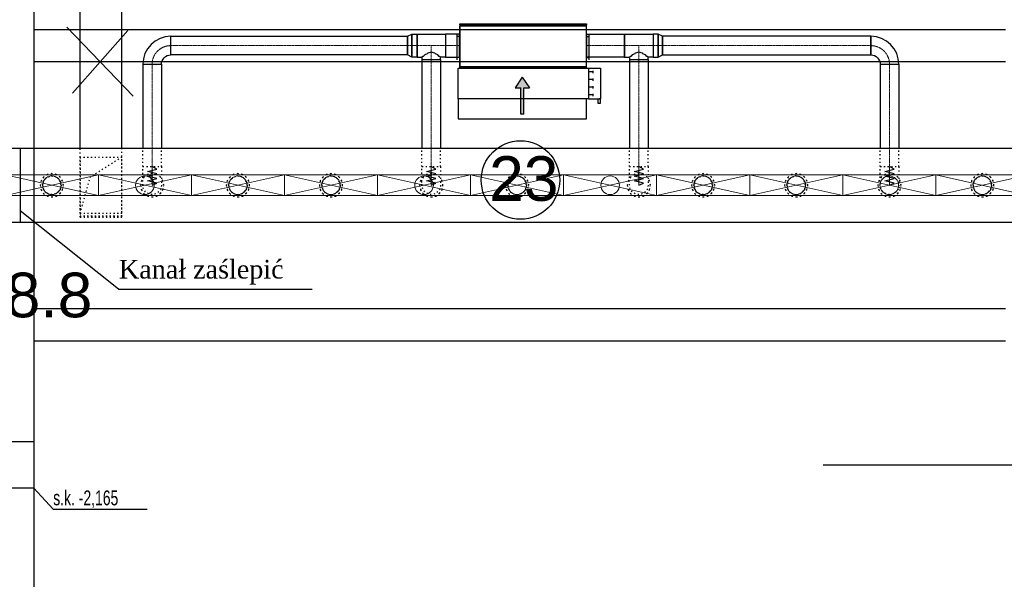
# Model space of a CAD drawing. Header units: centimetres. Extents: x -149939 to 48626, y -46000 to 152985.
# Tile 126 of 256: x -21913 to -11332, y 27770 to 33783. Entities that reach past the tile are written whole.
import ezdxf

# ---------------------------------------------------------------- set-up
doc = ezdxf.new("R2010")
doc.units = ezdxf.units.CM
doc.header["$LTSCALE"] = 50
doc.header["$PDMODE"] = 35
doc.header["$PDSIZE"] = 0.1
for name, pattern in [('CADVENT_CENTERLINE', [9.9, 7.4, -1, 0.5, -1]), ('CADVENT_HIDDEN', [0.8, 0.25, -0.55]), ('Kondygnacja  -0_5$0$HIDDEN', [9.525, 6.35, -3.175]), ('Kondygnacja  -0_5$0$HIDDEN2', [4.7625, 3.175, -1.5875]), ('Osie rzutów$0$DASHDOT2', [12.7, 6.35, -3.175, 0, -3.175])]:
    doc.linetypes.add(name, pattern=pattern)
doc.layers.get('0').update_dxf_attribs({"color": 8})
doc.layers.get('DEFPOINTS').update_dxf_attribs({"color": 8})
for name, color, linetype in [('01-103-Went PP_poziom-0_5$0$L_Nawiew', 7, 'Continuous'), ('bgde-nawiewDETAILS', 1, 'Continuous'), ('bgde-nawiewEXP', 7, 'Continuous'), ('bgde-nawiewHIDDEN', 250, 'Continuous'), ('bgde-wywiewSOL', 5, 'Continuous'), ('IS_zmiany 2024', 1, 'Continuous'), ('Kondygnacja  -0_5$0$ARCH_KONSTR_POWYŻEJ RZUTU', 8, 'Kondygnacja  -0_5$0$HIDDEN'), ('Kondygnacja  -0_5$0$ARCH_KONSTR_POWYŻEJ RZUTU_IST', 8, 'Kondygnacja  -0_5$0$HIDDEN2'), ('Osie rzutów$0$ARCH_INFO_OSIE_IST', 8, 'Osie rzutów$0$DASHDOT2'), ('Osie rzutów$0$ARCH_INFO_OSIE_OPISY_IST', 8, 'Continuous')]:
    doc.layers.add(name, color=color, linetype=linetype)
for name, color, linetype, lineweight in [('bgde-nawiewCEN', 7, 'Continuous', 13), ('bgde_nawiewnik', 11, 'Continuous', 5), ('Kondygnacja  -0_5$0$ARCH_INFO_WYMIARY', 8, 'Continuous', 9), ('RFCU', 6, 'Continuous', 30)]:
    doc.layers.add(name, color=color, linetype=linetype, lineweight=lineweight)
doc.styles.add('Arial', font='ARIAL.TTF')
doc.styles.add('Kondygnacja  -0_5$0$BIKTS', font='bikromsw.shx', dxfattribs={"width": 0.8})
doc.styles.add('Kondygnacja  -0_5$0$Romans', font='Romans.shx', dxfattribs={"width": 0.7})
doc.dimstyles.new('Kondygnacja  -0_5$0$Wymiary 1-100', dxfattribs={"dimtxt": 12, "dimasz": 10, "dimexe": 5, "dimexo": 0, "dimgap": 4, "dimtad": 1, "dimrnd": 0.5, "dimzin": 12, "dimdsep": 46, "dimtxsty": 'Kondygnacja  -0_5$0$Romans', "dimblk": 'Kondygnacja  -0_5$0$_Oblique', "dimcen": 10, "dimdle": 10, "dimclrt": 55, "dimazin": 0, "dimtfac": 1, "dimtmove": 1, "dimatfit": 3, "dimfxl": 8, "dimfxlon": 1, "dimtolj": 1, "dimtzin": 0, "dimarcsym": 0})

# ---------------------------------------------------------------- blocks, each defined once
blk = doc.blocks.new('Osie rzutów')
at = {"layer": 'Osie rzutów$0$ARCH_INFO_OSIE_IST', "ltscale": 10}
for p, q in [((10460, 12510), (10460, 4623.26)), ((4436.04, 7400), (15156.54, 7400))]:
    blk.add_line(p, q, dxfattribs=at)
blk = doc.blocks.new('Kondygnacja  -0_5$0$konstrukcja istniejąca -0.5')
at = {"layer": 'Kondygnacja  -0_5$0$ARCH_KONSTR_POWYŻEJ RZUTU_IST', "ltscale": 10}
for points in [[(9938, 8575), (9938, 7425)], [(9938, 7375), (9782, 7375), (9782, 7425), (9938, 7425), (9938, 7375)], [(9938, 7375), (9938, 6225)]]:
    blk.add_lwpolyline(points, dxfattribs=at)
at = {"layer": 'Kondygnacja  -0_5$0$ARCH_KONSTR_POWYŻEJ RZUTU_IST', "ltscale": 10, "elevation": 0}
for points in [[(9938, 7867.9), (10982, 7867.9)], [(10982, 7832.9), (9938, 7832.9)], [(9938, 7567.9), (10982, 7567.9)], [(10982, 7532.9), (9938, 7532.9)]]:
    blk.add_lwpolyline(points, dxfattribs=at)
at = {"layer": 'Kondygnacja  -0_5$0$ARCH_KONSTR_POWYŻEJ RZUTU_IST'}
blk.add_lwpolyline([(9938, 7375), (9958.7, 7352.5), (10059.8, 7352.5)], dxfattribs=at)
at = {"layer": 'Kondygnacja  -0_5$0$ARCH_KONSTR_POWYŻEJ RZUTU_IST', "style": 'Kondygnacja  -0_5$0$BIKTS', "width": 0.7}
blk.add_text('s.k. -2,165', height=16, dxfattribs=at).set_placement((9958.7, 7356.5))
blk = doc.blocks.new('Kondygnacja  -0_5$0$_Oblique')
at = {"color": 0, "linetype": 'ByBlock', "lineweight": -2}
blk.add_line((-0.5, -0.5), (0.5, 0.5), dxfattribs=at)
blk = doc.blocks.new('*D212')
at = {"layer": 'DEFPOINTS', "color": 0}
for p in [(-30586, 81900), (-30681, 12490), (9064, 12490)]:
    blk.add_point(p, dxfattribs=at)
at = {"layer": 'Kondygnacja  -0_5$0$ARCH_INFO_WYMIARY', "color": 0, "lineweight": -2}
for p, q in [((-30681, 81910), (-30681, 12480)), ((-30673, 81900), (-30686, 81900)), ((-30673, 12490), (-30686, 12490))]:
    blk.add_line(p, q, dxfattribs=at)
at = {"layer": 'Kondygnacja  -0_5$0$ARCH_INFO_WYMIARY', "color": 0, "linetype": 'ByBlock', "lineweight": -2, "xscale": 10, "yscale": 10, "zscale": 10}
for p, rotation in [((-30681, 81900), 90), ((-30681, 12490), 270)]:
    blk.add_blockref('Kondygnacja  -0_5$0$_Oblique', p, dxfattribs=dict(at, rotation=rotation))
at = {"layer": 'Kondygnacja  -0_5$0$ARCH_INFO_WYMIARY', "color": 55, "insert": (-30691, 47195), "char_height": 12, "attachment_point": 5, "rotation": 90, "style": 'Kondygnacja  -0_5$0$Romans'}
blk.add_mtext('\\A1;69410.5', dxfattribs=at)
blk = doc.blocks.new('A$C5B3E7367')
at = {"layer": '01-103-Went PP_poziom-0_5$0$L_Nawiew'}
h = blk.add_hatch(color=256, dxfattribs=at)
h.paths.add_polyline_path([(215, 704), (215, 674), (332, 674), (332, 612), (446, 689), (332, 766), (332, 704)])
h.paths.add_polyline_path([(48, 704), (48, 674), (215, 674), (215, 704)])
for p, q in [((215, 1525), (165, 1525)), ((165, 1525), (165, 1505)), ((165, 1505), (215, 1505)), ((215, 1400), (215, 1530)), ((545, 1530), (215, 1530)), ((215, 1530), (215, 1515)), ((545, 1400), (545, 1530)), ((0, 1378), (215, 1378)), ((0, 0), (0, 1378)), ((545, 1400), (215, 1400)), ((215, 1400), (215, 1378)), ((215, 1378), (215, 0)), ((244, 1452), (269, 1452)), ((256, 1452), (256, 1400)), ((326, 1452), (351, 1452)), ((339, 1452), (339, 1400)), ((409, 1452), (434, 1452)), ((421, 1452), (421, 1400)), ((491, 1452), (516, 1452)), ((504, 1452), (504, 1400)), ((545, 0), (545, 1400)), ((446, 689), (332, 766)), ((332, 704), (332, 766)), ((48, 704), (332, 704)), ((48, 704), (48, 674)), ((48, 674), (332, 674)), ((446, 689), (332, 612)), ((332, 612), (332, 674)), ((215, 0), (0, 0)), ((215, 0), (545, 0))]:
    blk.add_line(p, q, dxfattribs=at)
blk = doc.blocks.new('A$C53CA46B8')
at = {"layer": 'bgde-wywiewSOL'}
for p, q in [((200, 481), (-250, 481)), ((-250, 481), (-250, -879)), ((113, 511), (-162, 511)), ((-137, 481), (-137, 511)), ((88, 481), (88, 511)), ((200, 481), (200, -879)), ((200, -879), (-250, -879)), ((113, -909), (-162, -909)), ((-137, -879), (-137, -909)), ((88, -879), (88, -909))]:
    blk.add_line(p, q, dxfattribs=at)
at = {"layer": '01-103-Went PP_poziom-0_5$0$L_Nawiew'}
blk.add_blockref('A$C5B3E7367', (-795, -894), dxfattribs=at)
blk = doc.blocks.new('A$C066D7839')
at = {"layer": 'bgde_nawiewnik', "color": 7}
for p, q in [((-50, -11.15), (-50, 11.15)), ((-50, 11.15), (50, 11.15)), ((-50, -11.15), (50, 11.15)), ((50, -11.15), (-50, 11.15)), ((50, 11.15), (50, -11.15)), ((50, -11.15), (-50, -11.15))]:
    blk.add_line(p, q, dxfattribs=at)
blk.add_circle((0, 0), 10, dxfattribs=at)

msp = doc.modelspace()

# ---------------------------------------------------------------- linework, layer by layer
at = {"layer": 'bgde-nawiewCEN', "linetype": 'CADVENT_CENTERLINE', "ltscale": 0.06}
for p, q in [((-17745.994, 33504.314), (-20290.062, 33504.314)), ((-17642.994, 33504.314), (-17745.994, 33504.314)), ((-17642.994, 33504.314), (-17489.994, 33504.314)), ((-17489.994, 33354.314), (-17489.994, 33504.314)), ((-17489.994, 33504.314), (-17336.994, 33504.314)), ((-17336.994, 33504.314), (-17187.132, 33504.314)), ((-17183.132, 33504.314), (-17187.132, 33504.314)), ((-15823.132, 33504.314), (-15819.132, 33504.314)), ((-15412.751, 33504.314), (-15819.132, 33504.314)), ((-15259.751, 33504.314), (-15412.751, 33504.314)), ((-15259.751, 33354.314), (-15259.751, 33504.314)), ((-15106.751, 33504.314), (-15259.751, 33504.314)), ((-15106.751, 33504.314), (-15003.751, 33504.314)), ((-15003.751, 33504.314), (-12765.522, 33504.314)), ((-17489.994, 33354.314), (-17489.994, 32203.959)), ((-15259.751, 33354.314), (-15259.751, 32203.959)), ((-20490.062, 33304.314), (-20490.062, 32203.959)), ((-12565.522, 33304.314), (-12565.522, 32203.959)), ((-20490.062, 32203.959), (-20490.062, 32185.263)), ((-20490.062, 32185.263), (-20490.062, 32134.152)), ((-17489.994, 32203.959), (-17489.994, 32185.263)), ((-17489.994, 32185.263), (-17489.994, 32134.152)), ((-15259.751, 32203.959), (-15259.751, 32185.263)), ((-15259.751, 32185.263), (-15259.751, 32134.152)), ((-12565.522, 32203.959), (-12565.522, 32185.263)), ((-12565.522, 32185.263), (-12565.522, 32134.152)), ((-20490.062, 32134.152), (-20490.062, 32106.359)), ((-20490.062, 32106.359), (-20490.062, 32082.833)), ((-20490.062, 32082.833), (-20490.062, 32063.218)), ((-20490.062, 32063.218), (-20490.062, 32047.159)), ((-17489.994, 32134.152), (-17489.994, 32106.359)), ((-17489.994, 32106.359), (-17489.994, 32082.833)), ((-17489.994, 32082.833), (-17489.994, 32063.218)), ((-17489.994, 32063.218), (-17489.994, 32047.159)), ((-15259.751, 32134.152), (-15259.751, 32106.359)), ((-15259.751, 32106.359), (-15259.751, 32082.833)), ((-15259.751, 32082.833), (-15259.751, 32063.218)), ((-15259.751, 32063.218), (-15259.751, 32047.159)), ((-12565.522, 32134.152), (-12565.522, 32106.359)), ((-12565.522, 32106.359), (-12565.522, 32082.833)), ((-12565.522, 32082.833), (-12565.522, 32063.218)), ((-12565.522, 32063.218), (-12565.522, 32047.159)), ((-20490.062, 32047.159), (-20490.062, 32034.3)), ((-20490.062, 32034.3), (-20490.062, 32024.285)), ((-20490.062, 32024.285), (-20490.062, 32016.759)), ((-20490.062, 32016.759), (-20490.062, 32011.366)), ((-20490.062, 32011.366), (-20490.062, 32007.752)), ((-20490.062, 32007.752), (-20490.062, 32005.559)), ((-20490.062, 32005.559), (-20490.062, 32004.433)), ((-20490.062, 32004.433), (-20490.062, 32003.959)), ((-17489.994, 32047.159), (-17489.994, 32034.3)), ((-17489.994, 32034.3), (-17489.994, 32024.285)), ((-17489.994, 32024.285), (-17489.994, 32016.759)), ((-17489.994, 32016.759), (-17489.994, 32011.366)), ((-17489.994, 32011.366), (-17489.994, 32007.752)), ((-17489.994, 32007.752), (-17489.994, 32005.559)), ((-17489.994, 32005.559), (-17489.994, 32004.433)), ((-17489.994, 32004.433), (-17489.994, 32003.959)), ((-15259.751, 32047.159), (-15259.751, 32034.3)), ((-15259.751, 32034.3), (-15259.751, 32024.285)), ((-15259.751, 32024.285), (-15259.751, 32016.759)), ((-15259.751, 32016.759), (-15259.751, 32011.366)), ((-15259.751, 32011.366), (-15259.751, 32007.752)), ((-15259.751, 32007.752), (-15259.751, 32005.559)), ((-15259.751, 32005.559), (-15259.751, 32004.433)), ((-15259.751, 32004.433), (-15259.751, 32003.959)), ((-12565.522, 32047.159), (-12565.522, 32034.3)), ((-12565.522, 32034.3), (-12565.522, 32024.285)), ((-12565.522, 32024.285), (-12565.522, 32016.759)), ((-12565.522, 32016.759), (-12565.522, 32011.366)), ((-12565.522, 32011.366), (-12565.522, 32007.752)), ((-12565.522, 32007.752), (-12565.522, 32005.559)), ((-12565.522, 32005.559), (-12565.522, 32004.433)), ((-12565.522, 32004.433), (-12565.522, 32003.959))]:
    msp.add_line(p, q, dxfattribs=at)
msp.add_arc((-20290.062, 33304.314), 200, 90, 180, dxfattribs=at)
at = {"layer": 'bgde-nawiewCEN', "linetype": 'CADVENT_CENTERLINE', "ltscale": 0.06, "extrusion": (0, 0, -1)}
msp.add_arc((12765.522, 33304.314), 200, 90, 180, dxfattribs=at)
at = {"layer": 'bgde-nawiewDETAILS', "linetype": 'CADVENT_HIDDEN', "extrusion": (-1, 6.12323e-17, 0)}
for p in [(-20815.024, 32303.959), (-21265.024, 31703.959)]:
    msp.add_line(p, (-21152.524, 32093.959), dxfattribs=at)
at = {"layer": 'bgde-nawiewEXP', "linetype": 'Continuous'}
for points in [[(-21265.024, 32403.941), (-21265.024, 37603.941)], [(-20815.024, 32403.941), (-20815.024, 37603.941)], [(-17642.994, 33379.314), (-17642.994, 33629.314), (-17336.994, 33629.314), (-17336.994, 33379.314), (-17389.994, 33379.314)], [(-17187.132, 33379.314), (-17187.132, 33629.314), (-17183.132, 33629.314)], [(-15823.132, 33379.314), (-15819.132, 33379.314), (-15819.132, 33629.314), (-15823.132, 33629.314)], [(-15412.751, 33379.314), (-15412.751, 33629.314), (-15106.751, 33629.314), (-15106.751, 33379.314), (-15159.751, 33379.314)], [(-17642.994, 33379.314), (-17589.994, 33379.314), (-17589.994, 33354.314), (-17389.994, 33354.314), (-17389.994, 33379.314), (-17397.606, 33386.926), (-17403.998, 33388.829), (-17419.283, 33404.114), (-17445.74, 33415.926), (-17451.725, 33421.911), (-17489.994, 33433.304), (-17528.262, 33421.911), (-17534.248, 33415.926), (-17560.705, 33404.114), (-17575.989, 33388.829), (-17582.382, 33386.926), (-17589.994, 33379.314)], [(-17589.994, 33354.314), (-17589.994, 32403.941)], [(-17589.994, 33354.314), (-17389.994, 33354.314), (-17389.994, 32403.941)], [(-17187.132, 33379.314), (-17183.132, 33379.314)], [(-15412.751, 33379.314), (-15359.751, 33379.314), (-15359.751, 33354.314), (-15159.751, 33354.314), (-15159.751, 33379.314), (-15167.363, 33386.926), (-15173.756, 33388.829), (-15189.041, 33404.114), (-15215.497, 33415.926), (-15221.483, 33421.911), (-15259.751, 33433.304), (-15298.02, 33421.911), (-15304.005, 33415.926), (-15330.462, 33404.114), (-15345.747, 33388.829), (-15352.139, 33386.926), (-15359.751, 33379.314)], [(-15359.751, 33354.314), (-15359.751, 32403.941)], [(-15359.751, 33354.314), (-15159.751, 33354.314), (-15159.751, 32403.941)], [(-20590.062, 33304.314), (-20590.062, 32403.941)], [(-20590.062, 33304.314), (-20390.062, 33304.314), (-20390.062, 32403.941)], [(-12665.522, 33304.314), (-12665.522, 32403.941)], [(-12665.522, 33304.314), (-12465.522, 33304.314), (-12465.522, 32403.941)], [(-40588.801, 32403.941), (630.964, 32403.941), (630.964, 31603.941), (-40588.801, 31603.941)]]:
    msp.add_lwpolyline(points, dxfattribs=at)
for points in [[(-17183.132, 33279.314), (-15823.132, 33279.314), (-15823.132, 33729.314), (-17183.132, 33729.314), (-17183.132, 33739.314), (-15823.132, 33739.314), (-15823.132, 33729.314), (-17183.132, 33729.314)], [(-20590.062, 33304.314), (-20390.062, 33304.314), (-20388.14, 33323.823), (-20382.45, 33342.582), (-20373.209, 33359.871), (-20360.772, 33375.025), (-20345.619, 33387.461), (-20328.33, 33396.702), (-20309.571, 33402.392), (-20290.062, 33404.314), (-20290.062, 33604.314), (-20348.589, 33598.55), (-20404.867, 33581.478), (-20456.733, 33553.755), (-20502.194, 33516.446), (-20539.503, 33470.985), (-20567.226, 33419.119), (-20584.297, 33362.841)], [(-20290.062, 33404.314), (-20290.062, 33604.314), (-17745.994, 33604.314), (-17745.994, 33404.314)], [(-17745.994, 33404.314), (-17745.994, 33604.314), (-17697.837, 33629.314), (-17697.837, 33379.314)], [(-17697.837, 33379.314), (-17697.837, 33629.314), (-17642.994, 33629.314), (-17642.994, 33379.314)], [(-17336.994, 33379.314), (-17187.132, 33379.314), (-17187.132, 33629.314), (-17336.994, 33629.314), (-17336.994, 33388.829)], [(-15819.132, 33379.314), (-15819.132, 33629.314), (-15412.751, 33629.314), (-15412.751, 33379.314)], [(-15106.751, 33379.314), (-15051.908, 33379.314), (-15051.908, 33629.314), (-15106.751, 33629.314), (-15106.751, 33388.829)], [(-15051.908, 33379.314), (-15003.751, 33404.314), (-15003.751, 33604.314), (-15051.908, 33629.314), (-15051.908, 33388.829)], [(-15003.751, 33404.314), (-12765.522, 33404.314), (-12765.522, 33604.314), (-15003.751, 33604.314), (-15003.751, 33411.926)], [(-12765.522, 33404.314), (-12746.013, 33402.392), (-12727.254, 33396.702), (-12709.965, 33387.461), (-12694.811, 33375.025), (-12682.375, 33359.871), (-12673.134, 33342.582), (-12667.443, 33323.823), (-12665.522, 33304.314), (-12465.522, 33304.314), (-12471.286, 33362.841), (-12488.358, 33419.119), (-12516.081, 33470.985), (-12553.39, 33516.446), (-12598.851, 33553.755), (-12650.717, 33581.478), (-12706.995, 33598.55), (-12765.522, 33604.314), (-12765.522, 33411.926)]]:
    msp.add_lwpolyline(points, close=True, dxfattribs=at)
at = {"layer": 'bgde-nawiewHIDDEN', "linetype": 'CADVENT_HIDDEN'}
for points in [[(-17183.132, 33379.314), (-17183.132, 33629.314)], [(-15823.132, 33379.314), (-15823.132, 33629.314)], [(-21265.024, 31703.959), (-21265.024, 32403.941)], [(-21265.024, 31703.959), (-21265.024, 31671.395), (-20815.024, 31671.395), (-20815.024, 32403.941)], [(-20590.062, 32203.959), (-20390.062, 32203.959), (-20390.062, 32403.941)], [(-20590.062, 32203.959), (-20590.062, 32403.941)], [(-17589.994, 32203.959), (-17389.994, 32203.959), (-17389.994, 32403.941)], [(-17589.994, 32203.959), (-17589.994, 32403.941)], [(-15359.751, 32203.959), (-15159.751, 32203.959), (-15159.751, 32403.941)], [(-15359.751, 32203.959), (-15359.751, 32403.941)], [(-12665.522, 32203.959), (-12465.522, 32203.959), (-12465.522, 32403.941)], [(-12665.522, 32203.959), (-12665.522, 32403.941)], [(-21667.838, 32003.959), (-21660.226, 32042.227), (-21638.549, 32074.67), (-21606.106, 32096.347)], [(-21606.106, 32096.347), (-21567.838, 32103.959), (-21529.57, 32096.347), (-21497.127, 32074.67), (-21475.45, 32042.227), (-21467.838, 32003.959), (-21475.45, 31965.691), (-21497.127, 31933.248), (-21529.57, 31911.571), (-21567.838, 31903.959), (-21606.106, 31911.571), (-21638.549, 31933.248)], [(-21606.106, 32096.347), (-21638.549, 32074.67)], [(-19667.838, 32003.959), (-19660.226, 32042.227), (-19638.549, 32074.67), (-19606.106, 32096.347), (-19567.838, 32103.959), (-19529.57, 32096.347), (-19497.127, 32074.67), (-19475.45, 32042.227), (-19467.838, 32003.959), (-19475.45, 31965.691)], [(-19667.838, 32003.959), (-19660.226, 32042.227), (-19638.549, 32074.67), (-19606.106, 32096.347), (-19567.838, 32103.959), (-19529.57, 32096.347)], [(-19529.57, 32096.347), (-19567.838, 32103.959)], [(-19529.57, 32096.347), (-19497.127, 32074.67), (-19475.45, 32042.227)], [(-19497.127, 31933.248), (-19475.45, 31965.691), (-19467.838, 32003.959), (-19475.45, 32042.227), (-19497.127, 32074.67)], [(-18667.838, 32003.959), (-18660.226, 32042.227), (-18638.549, 32074.67), (-18606.106, 32096.347), (-18567.838, 32103.959), (-18529.57, 32096.347)], [(-18529.57, 32096.347), (-18567.838, 32103.959)], [(-18529.57, 32096.347), (-18497.127, 32074.67)], [(-18497.127, 32074.67), (-18529.57, 32096.347)], [(-18497.127, 32074.67), (-18475.45, 32042.227)], [(-18475.45, 32042.227), (-18497.127, 32074.67)], [(-16667.838, 32003.959), (-16660.226, 32042.227), (-16638.549, 32074.67), (-16606.106, 32096.347), (-16567.838, 32103.959), (-16529.57, 32096.347)], [(-16529.57, 32096.347), (-16567.838, 32103.959)], [(-16529.57, 32096.347), (-16497.127, 32074.67), (-16475.45, 32042.227)], [(-16475.45, 32042.227), (-16497.127, 32074.67)], [(-14660.226, 32042.227), (-14638.549, 32074.67)], [(-14638.549, 32074.67), (-14660.226, 32042.227)], [(-14638.549, 32074.67), (-14606.106, 32096.347)], [(-14606.106, 32096.347), (-14638.549, 32074.67)], [(-14606.106, 32096.347), (-14567.838, 32103.959)], [(-14567.838, 32103.959), (-14606.106, 32096.347)], [(-14567.838, 32103.959), (-14529.57, 32096.347)], [(-14529.57, 32096.347), (-14567.838, 32103.959)], [(-14529.57, 32096.347), (-14497.127, 32074.67)], [(-14497.127, 32074.67), (-14529.57, 32096.347)], [(-14497.127, 32074.67), (-14475.45, 32042.227), (-14467.838, 32003.959), (-14475.45, 31965.691), (-14497.127, 31933.248), (-14529.57, 31911.571)], [(-13667.838, 32003.959), (-13660.226, 32042.227), (-13638.549, 32074.67), (-13606.106, 32096.347), (-13567.838, 32103.959), (-13529.57, 32096.347)], [(-13529.57, 32096.347), (-13567.838, 32103.959)], [(-13529.57, 32096.347), (-13497.127, 32074.67)], [(-13497.127, 32074.67), (-13529.57, 32096.347)], [(-13497.127, 32074.67), (-13475.45, 32042.227), (-13467.838, 32003.959), (-13475.45, 31965.691), (-13497.127, 31933.248), (-13529.57, 31911.571)], [(-11667.838, 32003.959), (-11660.226, 32042.227), (-11638.549, 32074.67), (-11606.106, 32096.347), (-11567.838, 32103.959), (-11529.57, 32096.347)], [(-11529.57, 32096.347), (-11567.838, 32103.959)], [(-11529.57, 32096.347), (-11497.127, 32074.67), (-11475.45, 32042.227), (-11467.838, 32003.959), (-11475.45, 31965.691), (-11497.127, 31933.248), (-11529.57, 31911.571), (-11567.838, 31903.959)], [(-21667.838, 32003.959), (-21660.226, 31965.691), (-21638.549, 31933.248), (-21606.106, 31911.571)], [(-19667.838, 32003.959), (-19660.226, 31965.691), (-19638.549, 31933.248), (-19606.106, 31911.571), (-19567.838, 31903.959), (-19529.57, 31911.571), (-19497.127, 31933.248)], [(-19667.838, 32003.959), (-19660.226, 31965.691), (-19638.549, 31933.248), (-19606.106, 31911.571), (-19567.838, 31903.959), (-19529.57, 31911.571)], [(-19529.57, 31911.571), (-19497.127, 31933.248), (-19475.45, 31965.691)], [(-19475.45, 31965.691), (-19497.127, 31933.248)], [(-19475.45, 31965.691), (-19467.838, 32003.959)], [(-18667.838, 32003.959), (-18660.226, 31965.691), (-18638.549, 31933.248), (-18606.106, 31911.571), (-18567.838, 31903.959), (-18529.57, 31911.571)], [(-18497.127, 31933.248), (-18475.45, 31965.691)], [(-18475.45, 31965.691), (-18497.127, 31933.248)], [(-18475.45, 32042.227), (-18467.838, 32003.959), (-18475.45, 31965.691)], [(-18475.45, 31965.691), (-18467.838, 32003.959)], [(-16667.838, 32003.959), (-16660.226, 31965.691), (-16638.549, 31933.248), (-16606.106, 31911.571), (-16567.838, 31903.959), (-16529.57, 31911.571)], [(-16529.57, 31911.571), (-16497.127, 31933.248), (-16475.45, 31965.691)], [(-16475.45, 31965.691), (-16497.127, 31933.248)], [(-16475.45, 32042.227), (-16467.838, 32003.959), (-16475.45, 31965.691)], [(-16475.45, 31965.691), (-16467.838, 32003.959)], [(-14667.838, 32003.959), (-14660.226, 32042.227)], [(-14660.226, 32042.227), (-14667.838, 32003.959)], [(-14667.838, 32003.959), (-14660.226, 31965.691)], [(-14660.226, 31965.691), (-14667.838, 32003.959)], [(-14660.226, 31965.691), (-14638.549, 31933.248)], [(-14638.549, 31933.248), (-14660.226, 31965.691)], [(-13667.838, 32003.959), (-13660.226, 31965.691), (-13638.549, 31933.248), (-13606.106, 31911.571), (-13567.838, 31903.959), (-13529.57, 31911.571)], [(-11667.838, 32003.959), (-11660.226, 31965.691), (-11638.549, 31933.248), (-11606.106, 31911.571), (-11567.838, 31903.959), (-11529.57, 31911.571)], [(-19529.57, 31911.571), (-19567.838, 31903.959)], [(-19497.127, 31933.248), (-19529.57, 31911.571)], [(-18529.57, 31911.571), (-18567.838, 31903.959)], [(-18529.57, 31911.571), (-18497.127, 31933.248)], [(-18497.127, 31933.248), (-18529.57, 31911.571)], [(-16529.57, 31911.571), (-16567.838, 31903.959)], [(-14638.549, 31933.248), (-14606.106, 31911.571)], [(-14606.106, 31911.571), (-14638.549, 31933.248)], [(-14606.106, 31911.571), (-14567.838, 31903.959)], [(-14567.838, 31903.959), (-14606.106, 31911.571)], [(-14567.838, 31903.959), (-14529.57, 31911.571)], [(-14529.57, 31911.571), (-14567.838, 31903.959)], [(-14529.57, 31911.571), (-14497.127, 31933.248)], [(-13529.57, 31911.571), (-13567.838, 31903.959)], [(-13529.57, 31911.571), (-13497.127, 31933.248)], [(-21265.024, 31661.395), (-20815.024, 31661.395), (-20815.024, 31671.395), (-21265.024, 31671.395)], [(-21265.024, 31661.395), (-21265.024, 31671.395)], [(-21265.024, 31671.395), (-20815.024, 31671.395)], [(-21265.024, 31671.395), (-21265.024, 31661.395)]]:
    msp.add_lwpolyline(points, dxfattribs=at)
for points in [[(-21265.024, 31703.959), (-20815.024, 31703.959), (-20815.024, 32303.959), (-21265.024, 32303.959)], [(-20590.062, 32003.959), (-20590.062, 32203.959), (-20390.062, 32203.959), (-20390.062, 32003.959), (-20397.674, 31965.691), (-20419.351, 31933.248), (-20451.793, 31911.571), (-20490.062, 31903.959), (-20528.33, 31911.571), (-20560.772, 31933.248), (-20582.45, 31965.691)], [(-17589.994, 32047.159), (-17589.994, 32203.959), (-17389.994, 32203.959), (-17389.994, 32003.959), (-17397.606, 31965.691), (-17419.283, 31933.248), (-17451.725, 31911.571), (-17489.994, 31903.959), (-17528.262, 31911.571), (-17560.705, 31933.248), (-17582.382, 31965.691), (-17589.994, 32003.959), (-17589.994, 32034.3)], [(-15359.751, 32003.959), (-15359.751, 32203.959), (-15159.751, 32203.959), (-15159.751, 32003.959), (-15167.363, 31965.691), (-15189.041, 31933.248), (-15221.483, 31911.571), (-15259.751, 31903.959), (-15298.02, 31911.571), (-15330.462, 31933.248), (-15352.139, 31965.691)], [(-12665.522, 32003.959), (-12665.522, 32203.959), (-12465.522, 32203.959), (-12465.522, 32003.959), (-12473.134, 31965.691), (-12494.811, 31933.248), (-12527.254, 31911.571), (-12565.522, 31903.959), (-12603.79, 31911.571), (-12636.233, 31933.248), (-12657.91, 31965.691)], [(-21692.838, 32003.959), (-21683.323, 31956.123), (-21656.226, 31915.571), (-21615.674, 31888.474), (-21567.838, 31878.959), (-21520.003, 31888.474), (-21479.45, 31915.571), (-21452.353, 31956.123), (-21442.838, 32003.959), (-21452.353, 32051.794), (-21479.45, 32092.347), (-21520.003, 32119.444), (-21567.838, 32128.959), (-21615.674, 32119.444), (-21656.226, 32092.347), (-21683.323, 32051.794)], [(-21692.838, 32003.959), (-21683.323, 31956.123), (-21656.226, 31915.571), (-21615.674, 31888.474), (-21567.838, 31878.959), (-21520.003, 31888.474), (-21479.45, 31915.571), (-21452.353, 31956.123), (-21442.838, 32003.959), (-21452.353, 32051.794), (-21479.45, 32092.347), (-21520.003, 32119.444), (-21567.838, 32128.959), (-21615.674, 32119.444), (-21656.226, 32092.347), (-21683.323, 32051.794)], [(-21667.838, 32003.959), (-21660.226, 31965.691), (-21638.549, 31933.248), (-21606.106, 31911.571), (-21567.838, 31903.959), (-21529.57, 31911.571), (-21497.127, 31933.248), (-21475.45, 31965.691), (-21467.838, 32003.959), (-21475.45, 32042.227), (-21497.127, 32074.67), (-21529.57, 32096.347), (-21567.838, 32103.959), (-21606.106, 32096.347), (-21638.549, 32074.67), (-21660.226, 32042.227)], [(-20615.062, 32003.959), (-20605.547, 31956.123), (-20578.45, 31915.571), (-20537.897, 31888.474), (-20490.062, 31878.959), (-20442.226, 31888.474), (-20401.673, 31915.571), (-20374.577, 31956.123), (-20365.062, 32003.959), (-20374.577, 32051.794), (-20401.673, 32092.347), (-20442.226, 32119.444), (-20490.062, 32128.959), (-20537.897, 32119.444), (-20578.45, 32092.347), (-20605.547, 32051.794)], [(-20615.062, 32003.959), (-20605.547, 31956.123), (-20578.45, 31915.571), (-20537.897, 31888.474), (-20490.062, 31878.959), (-20442.226, 31888.474), (-20401.673, 31915.571), (-20374.577, 31956.123), (-20365.062, 32003.959), (-20374.577, 32051.794), (-20401.673, 32092.347), (-20442.226, 32119.444), (-20490.062, 32128.959), (-20537.897, 32119.444), (-20578.45, 32092.347), (-20605.547, 32051.794)], [(-19692.838, 32003.959), (-19683.323, 31956.123), (-19656.226, 31915.571), (-19615.674, 31888.474), (-19567.838, 31878.959), (-19520.003, 31888.474), (-19479.45, 31915.571), (-19452.353, 31956.123), (-19442.838, 32003.959), (-19452.353, 32051.794), (-19479.45, 32092.347), (-19520.003, 32119.444), (-19567.838, 32128.959), (-19615.674, 32119.444), (-19656.226, 32092.347), (-19683.323, 32051.794)], [(-19692.838, 32003.959), (-19683.323, 31956.123), (-19656.226, 31915.571), (-19615.674, 31888.474), (-19567.838, 31878.959), (-19520.003, 31888.474), (-19479.45, 31915.571), (-19452.353, 31956.123), (-19442.838, 32003.959), (-19452.353, 32051.794), (-19479.45, 32092.347), (-19520.003, 32119.444), (-19567.838, 32128.959), (-19615.674, 32119.444), (-19656.226, 32092.347), (-19683.323, 32051.794)], [(-18692.838, 32003.959), (-18683.323, 31956.123), (-18656.226, 31915.571), (-18615.674, 31888.474), (-18567.838, 31878.959), (-18520.003, 31888.474), (-18479.45, 31915.571), (-18452.353, 31956.123), (-18442.838, 32003.959), (-18452.353, 32051.794), (-18479.45, 32092.347), (-18520.003, 32119.444), (-18567.838, 32128.959), (-18615.674, 32119.444), (-18656.226, 32092.347), (-18683.323, 32051.794)], [(-18692.838, 32003.959), (-18683.323, 31956.123), (-18656.226, 31915.571), (-18615.674, 31888.474), (-18567.838, 31878.959), (-18520.003, 31888.474), (-18479.45, 31915.571), (-18452.353, 31956.123), (-18442.838, 32003.959), (-18452.353, 32051.794), (-18479.45, 32092.347), (-18520.003, 32119.444), (-18567.838, 32128.959), (-18615.674, 32119.444), (-18656.226, 32092.347), (-18683.323, 32051.794)], [(-18667.838, 32003.959), (-18660.226, 31965.691), (-18638.549, 31933.248), (-18606.106, 31911.571), (-18567.838, 31903.959), (-18529.57, 31911.571), (-18497.127, 31933.248), (-18475.45, 31965.691), (-18467.838, 32003.959), (-18475.45, 32042.227), (-18497.127, 32074.67), (-18529.57, 32096.347), (-18567.838, 32103.959), (-18606.106, 32096.347), (-18638.549, 32074.67), (-18660.226, 32042.227)], [(-17614.994, 32003.959), (-17605.479, 31956.123), (-17578.382, 31915.571), (-17537.829, 31888.474), (-17489.994, 31878.959), (-17442.158, 31888.474), (-17401.605, 31915.571), (-17374.509, 31956.123), (-17364.994, 32003.959), (-17374.509, 32051.794), (-17401.605, 32092.347), (-17442.158, 32119.444), (-17489.994, 32128.959), (-17537.829, 32119.444), (-17578.382, 32092.347), (-17605.479, 32051.794)], [(-17614.994, 32003.959), (-17605.479, 31956.123), (-17578.382, 31915.571), (-17537.829, 31888.474), (-17489.994, 31878.959), (-17442.158, 31888.474), (-17401.605, 31915.571), (-17374.509, 31956.123), (-17364.994, 32003.959), (-17374.509, 32051.794), (-17401.605, 32092.347), (-17442.158, 32119.444), (-17489.994, 32128.959), (-17537.829, 32119.444), (-17578.382, 32092.347), (-17605.479, 32051.794)], [(-16692.838, 32003.959), (-16683.323, 31956.123), (-16656.226, 31915.571), (-16615.674, 31888.474), (-16567.838, 31878.959), (-16520.003, 31888.474), (-16479.45, 31915.571), (-16452.353, 31956.123), (-16442.838, 32003.959), (-16452.353, 32051.794), (-16479.45, 32092.347), (-16520.003, 32119.444), (-16567.838, 32128.959), (-16615.674, 32119.444), (-16656.226, 32092.347), (-16683.323, 32051.794)], [(-16692.838, 32003.959), (-16683.323, 31956.123), (-16656.226, 31915.571), (-16615.674, 31888.474), (-16567.838, 31878.959), (-16520.003, 31888.474), (-16479.45, 31915.571), (-16452.353, 31956.123), (-16442.838, 32003.959), (-16452.353, 32051.794), (-16479.45, 32092.347), (-16520.003, 32119.444), (-16567.838, 32128.959), (-16615.674, 32119.444), (-16656.226, 32092.347), (-16683.323, 32051.794)], [(-16667.838, 32003.959), (-16660.226, 31965.691), (-16638.549, 31933.248), (-16606.106, 31911.571), (-16567.838, 31903.959), (-16529.57, 31911.571), (-16497.127, 31933.248), (-16475.45, 31965.691), (-16467.838, 32003.959), (-16475.45, 32042.227), (-16497.127, 32074.67), (-16529.57, 32096.347), (-16567.838, 32103.959), (-16606.106, 32096.347), (-16638.549, 32074.67), (-16660.226, 32042.227)], [(-15384.751, 32003.959), (-15375.236, 31956.123), (-15348.14, 31915.571), (-15307.587, 31888.474), (-15259.751, 31878.959), (-15211.916, 31888.474), (-15171.363, 31915.571), (-15144.266, 31956.123), (-15134.751, 32003.959), (-15144.266, 32051.794), (-15171.363, 32092.347), (-15211.916, 32119.444), (-15259.751, 32128.959), (-15307.587, 32119.444), (-15348.14, 32092.347), (-15375.236, 32051.794)], [(-15384.751, 32003.959), (-15375.236, 31956.123), (-15348.14, 31915.571), (-15307.587, 31888.474), (-15259.751, 31878.959), (-15211.916, 31888.474), (-15171.363, 31915.571), (-15144.266, 31956.123), (-15134.751, 32003.959), (-15144.266, 32051.794), (-15171.363, 32092.347), (-15211.916, 32119.444), (-15259.751, 32128.959), (-15307.587, 32119.444), (-15348.14, 32092.347), (-15375.236, 32051.794)], [(-14692.838, 32003.959), (-14683.323, 31956.123), (-14656.226, 31915.571), (-14615.674, 31888.474), (-14567.838, 31878.959), (-14520.003, 31888.474), (-14479.45, 31915.571), (-14452.353, 31956.123), (-14442.838, 32003.959), (-14452.353, 32051.794), (-14479.45, 32092.347), (-14520.003, 32119.444), (-14567.838, 32128.959), (-14615.674, 32119.444), (-14656.226, 32092.347), (-14683.323, 32051.794)], [(-14692.838, 32003.959), (-14683.323, 31956.123), (-14656.226, 31915.571), (-14615.674, 31888.474), (-14567.838, 31878.959), (-14520.003, 31888.474), (-14479.45, 31915.571), (-14452.353, 31956.123), (-14442.838, 32003.959), (-14452.353, 32051.794), (-14479.45, 32092.347), (-14520.003, 32119.444), (-14567.838, 32128.959), (-14615.674, 32119.444), (-14656.226, 32092.347), (-14683.323, 32051.794)], [(-14667.838, 32003.959), (-14660.226, 31965.691), (-14638.549, 31933.248), (-14606.106, 31911.571), (-14567.838, 31903.959), (-14529.57, 31911.571), (-14497.127, 31933.248), (-14475.45, 31965.691), (-14467.838, 32003.959), (-14475.45, 32042.227), (-14497.127, 32074.67), (-14529.57, 32096.347), (-14567.838, 32103.959), (-14606.106, 32096.347), (-14638.549, 32074.67), (-14660.226, 32042.227)], [(-13692.838, 32003.959), (-13683.323, 31956.123), (-13656.226, 31915.571), (-13615.674, 31888.474), (-13567.838, 31878.959), (-13520.003, 31888.474), (-13479.45, 31915.571), (-13452.353, 31956.123), (-13442.838, 32003.959), (-13452.353, 32051.794), (-13479.45, 32092.347), (-13520.003, 32119.444), (-13567.838, 32128.959), (-13615.674, 32119.444), (-13656.226, 32092.347), (-13683.323, 32051.794)], [(-13692.838, 32003.959), (-13683.323, 31956.123), (-13656.226, 31915.571), (-13615.674, 31888.474), (-13567.838, 31878.959), (-13520.003, 31888.474), (-13479.45, 31915.571), (-13452.353, 31956.123), (-13442.838, 32003.959), (-13452.353, 32051.794), (-13479.45, 32092.347), (-13520.003, 32119.444), (-13567.838, 32128.959), (-13615.674, 32119.444), (-13656.226, 32092.347), (-13683.323, 32051.794)], [(-13667.838, 32003.959), (-13660.226, 31965.691), (-13638.549, 31933.248), (-13606.106, 31911.571), (-13567.838, 31903.959), (-13529.57, 31911.571), (-13497.127, 31933.248), (-13475.45, 31965.691), (-13467.838, 32003.959), (-13475.45, 32042.227), (-13497.127, 32074.67), (-13529.57, 32096.347), (-13567.838, 32103.959), (-13606.106, 32096.347), (-13638.549, 32074.67), (-13660.226, 32042.227)], [(-12690.522, 32003.959), (-12681.007, 31956.123), (-12653.91, 31915.571), (-12613.357, 31888.474), (-12565.522, 31878.959), (-12517.686, 31888.474), (-12477.134, 31915.571), (-12450.037, 31956.123), (-12440.522, 32003.959), (-12450.037, 32051.794), (-12477.134, 32092.347), (-12517.686, 32119.444), (-12565.522, 32128.959), (-12613.357, 32119.444), (-12653.91, 32092.347), (-12681.007, 32051.794)], [(-12690.522, 32003.959), (-12681.007, 31956.123), (-12653.91, 31915.571), (-12613.357, 31888.474), (-12565.522, 31878.959), (-12517.686, 31888.474), (-12477.134, 31915.571), (-12450.037, 31956.123), (-12440.522, 32003.959), (-12450.037, 32051.794), (-12477.134, 32092.347), (-12517.686, 32119.444), (-12565.522, 32128.959), (-12613.357, 32119.444), (-12653.91, 32092.347), (-12681.007, 32051.794)], [(-11692.838, 32003.959), (-11683.323, 31956.123), (-11656.226, 31915.571), (-11615.674, 31888.474), (-11567.838, 31878.959), (-11520.003, 31888.474), (-11479.45, 31915.571), (-11452.353, 31956.123), (-11442.838, 32003.959), (-11452.353, 32051.794), (-11479.45, 32092.347), (-11520.003, 32119.444), (-11567.838, 32128.959), (-11615.674, 32119.444), (-11656.226, 32092.347), (-11683.323, 32051.794)], [(-11692.838, 32003.959), (-11683.323, 31956.123), (-11656.226, 31915.571), (-11615.674, 31888.474), (-11567.838, 31878.959), (-11520.003, 31888.474), (-11479.45, 31915.571), (-11452.353, 31956.123), (-11442.838, 32003.959), (-11452.353, 32051.794), (-11479.45, 32092.347), (-11520.003, 32119.444), (-11567.838, 32128.959), (-11615.674, 32119.444), (-11656.226, 32092.347), (-11683.323, 32051.794)], [(-11667.838, 32003.959), (-11660.226, 31965.691), (-11638.549, 31933.248), (-11606.106, 31911.571), (-11567.838, 31903.959), (-11529.57, 31911.571), (-11497.127, 31933.248), (-11475.45, 31965.691), (-11467.838, 32003.959), (-11475.45, 32042.227), (-11497.127, 32074.67), (-11529.57, 32096.347), (-11567.838, 32103.959), (-11606.106, 32096.347), (-11638.549, 32074.67), (-11660.226, 32042.227)]]:
    msp.add_lwpolyline(points, close=True, dxfattribs=at)
at = {"layer": 'bgde-nawiewHIDDEN'}
for points in [[(-20490.062, 32003.959), (-20440.062, 32025.257), (-20540.062, 32050.618), (-20440.062, 32075.839), (-20540.062, 32101.124), (-20440.062, 32126.659), (-20540.062, 32152.018), (-20440.062, 32177.477), (-20490.062, 32203.959)], [(-17489.994, 32003.959), (-17439.994, 32025.257), (-17539.994, 32050.618), (-17439.994, 32075.839), (-17539.994, 32101.124), (-17439.994, 32126.659), (-17539.994, 32152.018), (-17439.994, 32177.477), (-17489.994, 32203.959)], [(-15259.751, 32003.959), (-15209.751, 32025.257), (-15309.751, 32050.618), (-15209.751, 32075.839), (-15309.751, 32101.124), (-15209.751, 32126.659), (-15309.751, 32152.018), (-15209.751, 32177.477), (-15259.751, 32203.959)], [(-12565.522, 32003.959), (-12515.522, 32025.257), (-12615.522, 32050.618), (-12515.522, 32075.839), (-12615.522, 32101.124), (-12515.522, 32126.659), (-12615.522, 32152.018), (-12515.522, 32177.477), (-12565.522, 32203.959)], [(-21567.838, 32003.959), (-21567.838, 32003.959)], [(-19567.838, 32003.959), (-19567.838, 32003.959)], [(-18567.838, 32003.959), (-18567.838, 32003.959)], [(-16567.838, 32003.959), (-16567.838, 32003.959)], [(-14567.838, 32003.959), (-14567.838, 32003.959)], [(-13567.838, 32003.959), (-13567.838, 32003.959)], [(-11567.838, 32003.959), (-11567.838, 32003.959)]]:
    msp.add_lwpolyline(points, dxfattribs=at)
at = {"layer": 'IS_zmiany 2024'}
for p, q in [((-20695.118, 32961.528), (-21405.118, 33701.172)), ((-21344.62, 32992.187, 0), (-20751.003, 33665.707, 0)), ((-21906.968, 32403.941), (-21906.968, 31603.941)), ((-20849.913, 30887.246), (-21906.968, 31728.699)), ((-20849.913, 30887.246), (-18770.18, 30887.246))]:
    msp.add_line(p, q, dxfattribs=at)
at = {"layer": 'RFCU'}
msp.add_circle((-16531.59, 32060.226), 421.787, dxfattribs=at)

# ---------------------------------------------------------------- block references
at = {"layer": '01-103-Went PP_poziom-0_5$0$L_Nawiew', "xscale": -1, "rotation": 270}
msp.add_blockref('A$C53CA46B8', (-16306.559, 33513.761, 210.499), dxfattribs=at)
at = {"layer": '01-103-Went PP_poziom-0_5$0$L_Nawiew', "xscale": 10, "yscale": 10, "zscale": 10}
for p in [(-21567.836, 32003.959, 987.119), (-20567.836, 32003.959, 987.119), (-19567.836, 32003.959, 987.119), (-18567.836, 32003.959, 987.119), (-17567.836, 32003.959, 987.119), (-16567.836, 32003.959, 987.119), (-15567.836, 32003.959, 987.119), (-14567.836, 32003.959, 987.119), (-13567.836, 32003.959, 987.119), (-12567.836, 32003.959, 987.119), (-11567.836, 32003.959, 987.119)]:
    msp.add_blockref('A$C066D7839', p, dxfattribs=at)
at = {"layer": 'Kondygnacja  -0_5$0$ARCH_KONSTR_POWYŻEJ RZUTU', "xscale": 10, "yscale": 10, "zscale": 10}
msp.add_blockref('Kondygnacja  -0_5$0$konstrukcja istniejąca -0.5', (-121140, -45000), dxfattribs=at)
at = {"layer": 'Osie rzutów$0$ARCH_INFO_OSIE_OPISY_IST', "color": 30, "xscale": 10, "yscale": 10, "zscale": 10}
msp.add_blockref('Osie rzutów', (-121140, -45000), dxfattribs=at)

# ---------------------------------------------------------------- texts
at = {"layer": 'IS_zmiany 2024', "insert": (-20846.484, 31201.894, 7680), "char_height": 200, "width": 6261.14258, "attachment_point": 1}
msp.add_mtext('\\fTimes New Roman|b0|i0|c238|p18;\\A1;Kanał zaślepić', dxfattribs=at)
at = {"layer": 'RFCU', "char_height": 480, "attachment_point": 1, "style": 'Arial'}
for s, insert, width in [('23', (-16868.718, 32316.322), 727.77721), ('PCT098.8', (-24151.239, 31065.026), 10742.22846)]:
    msp.add_mtext(s, dxfattribs=dict(at, insert=insert, width=width))

# ---------------------------------------------------------------- dimensions: what is measured, and where the dimension line sits
at = {"layer": 'Kondygnacja  -0_5$0$ARCH_INFO_WYMIARY'}
dim = msp.add_linear_dim(base=(-30681.114, 12489.5), p1=(-30586.301, 81900), p2=(9064, 12489.5), angle=90, dimstyle='Kondygnacja  -0_5$0$Wymiary 1-100', dxfattribs=at)
dim.commit()
dim.dimension.update_dxf_attribs({"geometry": '*D212', "text_midpoint": (-30691.114, 47194.75)})

doc.saveas('drawing.dxf')
